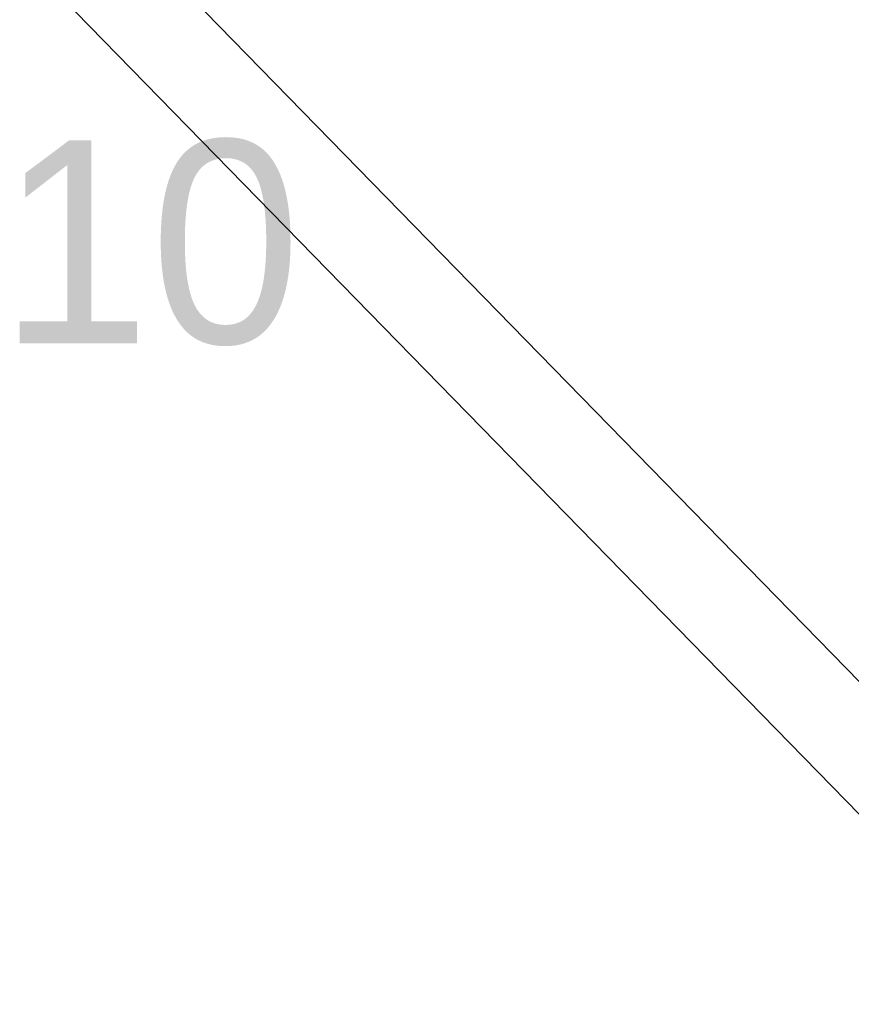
# Model space of a CAD drawing. Extents: x 0 to 362422, y 0 to 4201735.
# Tile 252 of 256: x 360200.98 to 360204.56, y 4200473.6 to 4200477.84. Entities that reach past the tile are written whole.
import ezdxf

# ---------------------------------------------------------------- set-up
doc = ezdxf.new("R2010")
doc.units = 0
doc.header["$LTSCALE"] = 0.5
doc.header["$MEASUREMENT"] = 0
doc.layers.add('(004) Точки рельефа', color=7, linetype='Continuous')
doc.layers.add('(040) Ограда', color=7, linetype='Continuous')
doc.layers.add('.', color=7, linetype='Continuous', lineweight=15)
doc.styles.add('D-431', font='txt')
doc.linetypes.add('ОГРАДА_ГЛИН', pattern='A,4,["|",Standard,S=0.8,R=0,X=0,Y=-0.8],0.5,["|",Standard,S=0.8,R=0,X=0,Y=-0.8],3.5', length=8)

# ---------------------------------------------------------------- blocks, each defined once
blk = doc.blocks.new('gergrgrre')
at = {"layer": '(040) Ограда', "linetype": 'ОГРАДА_ГЛИН', "flags": 128}
blk.add_lwpolyline([(360140.4025, 4200540.7375), (360188.33, 4200491.65), (360223.715, 4200455.4085), (360264.8508, 4200409.8714)], dxfattribs=at)
at = {"layer": '(040) Ограда', "flags": 128}
blk.add_lwpolyline([(360140.1163, 4200540.4581), (360188.0438, 4200491.3706), (360223.4234, 4200455.1346), (360264.554, 4200409.6033)], dxfattribs=at)
at = {"layer": '(004) Точки рельефа', "style": 'D-431'}
blk.add_text('546.10', height=0.875, dxfattribs=at).set_placement((360198.61, 4200476.45))

msp = doc.modelspace()

# ---------------------------------------------------------------- hatches: boundary and pattern name
at = {"layer": '.', "ltscale": 0.149071}
h = msp.add_hatch(color=256, dxfattribs=at)
h.dxf.hatch_style = 1
h.set_gradient(color1=(255, 255, 255), tint=1)
h.paths.add_polyline_path([(359890.2408, 4200063.4759), (362234.445, 4200063.4759), (362234.349, 4201313.8917), (359890.2408, 4201328.8911)], flags=17)
h.paths.add_polyline_path([(359890.2408, 4200063.4759), (362234.445, 4200063.4759), (362234.445, 4201313.8911), (359890.2408, 4201328.8911)], flags=17)

# ---------------------------------------------------------------- block references
at = {"linetype": 'Continuous'}
msp.add_blockref('gergrgrre', (0, 0), dxfattribs=at)

doc.saveas('drawing.dxf')
